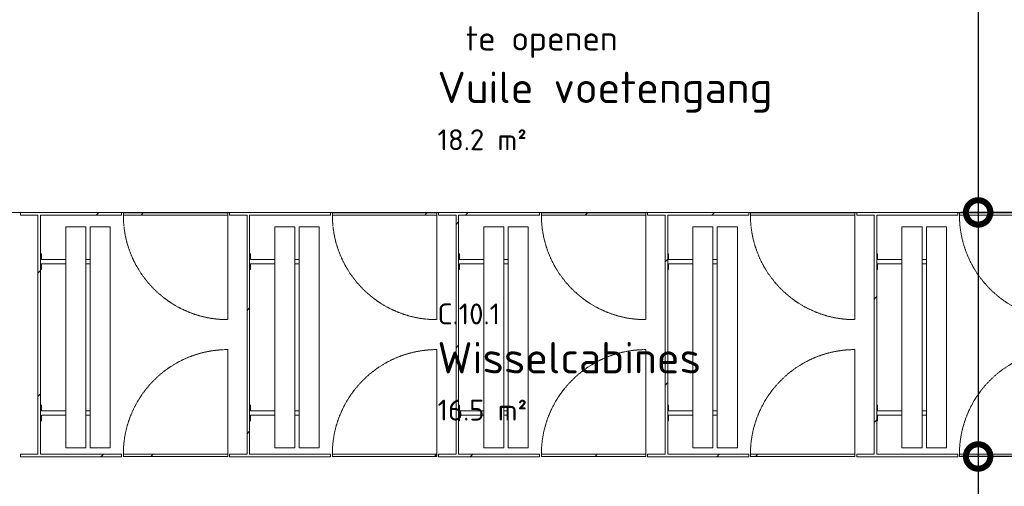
# Model space of a CAD drawing. Header units: millimetres. Extents: x 2016 to 102618, y -16590 to 68005.
# Tile 144 of 256: x 50445 to 56097, y 19629 to 22305. Entities that reach past the tile are written whole.
import ezdxf

# ---------------------------------------------------------------- set-up
doc = ezdxf.new("R2010")
doc.units = ezdxf.units.MM
doc.linetypes.add('Hidden', pattern=[6.5, 4.5, -2])
for name, color, linetype, lineweight in [('A-ANNO-DIMS', 211, 'Continuous', 9), ('A-AREA-IDEN', 2, 'Continuous', 9), ('A-DOOR', 31, 'Continuous', 13), ('A-DOOR-HDLN', 31, 'Hidden', 9), ('A-DOOR-OPNG', 31, 'Continuous', 18), ('A-FLOR', 192, 'Continuous', 13), ('A-WALL-FNSH', 113, 'Continuous', 25), ('A-WALL-PATT', 111, 'Continuous', 25), ('G-ANNO-TEXT', 231, 'Continuous', 9), ('I-FURN', 30, 'Continuous', 13)]:
    doc.layers.add(name, color=color, linetype=linetype, lineweight=lineweight)
doc.styles.add('ISOCPEUR_2', font='isocpeur.ttf', dxfattribs={"height": 180})
doc.styles.add('ISOCPEUR_3', font='isocpeur.ttf', dxfattribs={"height": 140})
doc.styles.add('ISOCPEUR_4', font='isocpeur.ttf', dxfattribs={"height": 120})
doc.dimstyles.new('00_VCS_maatvoering_1_8', dxfattribs={"dimscale": 304.8, "dimtxt": 179.276612, "dimasz": 0.918635, "dimexe": 0.328084, "dimexo": 0.0625, "dimgap": 0.164042, "dimtad": 1, "dimdec": 0, "dimzin": 0, "dimdsep": 46, "dimtxsty": 'ISOCPEUR_2', "dimblk1": 'DOTSMALL', "dimblk2": 'DOTSMALL', "dimsah": 1, "dimcen": 0.09, "dimdle": 0.328084, "dimadec": 0, "dimazin": 0, "dimtfac": 1, "dimtdec": 4, "dimtix": 1, "dimtmove": 0, "dimatfit": 3, "dimfxl": 0.328084, "dimfxlon": 1, "dimtvp": 1, "dimtolj": 1, "dimtzin": 0, "dimarcsym": 2})
pattern_1 = [(45, (0, 0), (-353.5534, 353.5534), [])]

# ---------------------------------------------------------------- blocks, each defined once
blk = doc.blocks.new('84_06_zitbank kleedcabine - 84_06_zitbank kleedcabine-1616408-00 Begane grond')
at = {"layer": 'I-FURN'}
for p, q in [((205, 0), (205, -5.1)), ((205, -5.1), (237.5, -5.1)), ((237.5, -145.2), (237.5, -5.1)), ((262.5, -5.1), (262.5, -145)), ((262.5, -5.1), (295, -5.1)), ((295, -5.1), (295, 0)), ((1073.2, 0), (1073.2, -5.1)), ((1073.2, -5.1), (1105.7, -5.1)), ((1105.7, -145), (1105.7, -5.1)), ((1130.7, -5.1), (1130.7, -145)), ((1130.7, -5.1), (1163.2, -5.1)), ((1163.2, -5.1), (1163.2, 0)), ((1318.2, -145), (50, -145)), ((50, -150), (50, -145)), ((50, -255), (50, -150)), ((1318.2, -145), (1318.2, -150)), ((1318.2, -150), (1318.2, -255)), ((50, -260), (50, -255)), ((50, -260), (1318.2, -260)), ((237.5, -285.2), (237.5, -259.8)), ((262.5, -260), (262.5, -285)), ((1105.7, -285), (1105.7, -260)), ((1130.7, -260), (1130.7, -285)), ((1318.2, -255), (1318.2, -260)), ((1318.2, -285), (50, -285)), ((50, -290), (50, -285)), ((50, -395), (50, -290)), ((1318.2, -285), (1318.2, -290)), ((1318.2, -290), (1318.2, -395)), ((50, -400), (50, -395)), ((1318.2, -395), (1318.2, -400)), ((50, -400), (1318.2, -400))]:
    blk.add_line(p, q, dxfattribs=at)
blk = doc.blocks.new('32_0_sanitairdeur_HPL - b 600 x h 2202 hout-V63-00 Begane grond')
at = {"layer": 'A-DOOR-OPNG', "lineweight": 5}
h = blk.add_hatch(dxfattribs=at)
h.set_pattern_fill('FP_83', color=256, style=0, pattern_type=2)
h.set_pattern_definition([(45, (-52540, -21192.5), (-353.5534, 353.5534), [])])
h.paths.add_polyline_path([(300, -7.5), (300, 5.5), (-300, 5.5), (-300, -7.5)], flags=0)
at = {"layer": 'A-DOOR', "lineweight": 18}
for p, q in [((-300, 5.5), (300, 5.5)), ((-300, -7.5), (-300, 5.5)), ((300, 5.5), (300, -7.5)), ((300, -7.5), (-300, -7.5))]:
    blk.add_line(p, q, dxfattribs=at)
at = {"layer": 'A-DOOR-HDLN'}
blk.add_line((300, -7.5), (300, -607.6), dxfattribs=at)
blk.add_arc((300.1, -7.5), 600.1, 180, 269.9958, dxfattribs=at)
at = {"layer": 'A-DOOR-OPNG'}
blk.add_line((-300, -7.5), (300, -7.5), dxfattribs=at)
blk = doc.blocks.new('32_0_sanitairdeur_HPL - b 600 x h 2202 hout-V64-00 Begane grond')
at = {"layer": 'A-DOOR-OPNG', "lineweight": 5}
h = blk.add_hatch(dxfattribs=at)
h.set_pattern_fill('FP_84', color=256, style=0, pattern_type=2)
h.set_pattern_definition([(45, (-52540, -19805.5), (-353.5534, 353.5534), [])])
h.paths.add_polyline_path([(300, -5.5), (300, 7.5), (-300, 7.5), (-300, -5.5)], flags=0)
at = {"layer": 'A-DOOR', "lineweight": 18}
for p, q in [((300, 7.5), (-300, 7.5)), ((-300, 7.5), (-300, -5.5)), ((300, -5.5), (300, 7.5)), ((-300, -5.5), (300, -5.5))]:
    blk.add_line(p, q, dxfattribs=at)
at = {"layer": 'A-DOOR-HDLN'}
blk.add_line((300, 7.5), (300, 607.6), dxfattribs=at)
blk.add_arc((300.1, 7.5), 600.1, 90.0042, 180, dxfattribs=at)
at = {"layer": 'A-DOOR-OPNG'}
blk.add_line((-300, 7.5), (300, 7.5), dxfattribs=at)
blk = doc.blocks.new('32_0_sanitairdeur_HPL - b 600 x h 2202 hout-V65-00 Begane grond')
at = {"layer": 'A-DOOR-OPNG', "lineweight": 5}
h = blk.add_hatch(dxfattribs=at)
h.set_pattern_fill('FP_85', color=256, style=0, pattern_type=2)
h.set_pattern_definition([(45, (-53740, -21192.5), (-353.5534, 353.5534), [])])
h.paths.add_polyline_path([(155.3, -7.5), (300, -7.5), (300, 5.5), (-300, 5.5), (-300, -7.5)], flags=0)
at = {"layer": 'A-DOOR', "lineweight": 18}
for p, q in [((-300, 5.5), (300, 5.5)), ((-300, -7.5), (-300, 5.5)), ((300, 5.5), (300, -7.5)), ((300, -7.5), (-300, -7.5))]:
    blk.add_line(p, q, dxfattribs=at)
at = {"layer": 'A-DOOR-HDLN'}
blk.add_line((300, -7.5), (300, -607.6), dxfattribs=at)
blk.add_arc((300.1, -7.5), 600.1, 180, 269.9958, dxfattribs=at)
at = {"layer": 'A-DOOR-OPNG'}
blk.add_line((-300, -7.5), (300, -7.5), dxfattribs=at)
blk = doc.blocks.new('32_0_sanitairdeur_HPL - b 600 x h 2202 hout-V66-00 Begane grond')
at = {"layer": 'A-DOOR-OPNG', "lineweight": 5}
h = blk.add_hatch(dxfattribs=at)
h.set_pattern_fill('FP_86', color=256, style=0, pattern_type=2)
h.set_pattern_definition([(45, (-53740, -19805.5), (-353.5534, 353.5534), [])])
h.paths.add_polyline_path([(155.3, -5.5), (300, -5.5), (300, 7.5), (-300, 7.5), (-300, -5.5)], flags=0)
at = {"layer": 'A-DOOR', "lineweight": 18}
for p, q in [((300, 7.5), (-300, 7.5)), ((-300, 7.5), (-300, -5.5)), ((300, -5.5), (300, 7.5)), ((-300, -5.5), (300, -5.5))]:
    blk.add_line(p, q, dxfattribs=at)
at = {"layer": 'A-DOOR-HDLN'}
blk.add_line((300, 7.5), (300, 607.6), dxfattribs=at)
blk.add_arc((300.1, 7.5), 600.1, 90.0042, 180, dxfattribs=at)
at = {"layer": 'A-DOOR-OPNG'}
blk.add_line((-300, 7.5), (300, 7.5), dxfattribs=at)
blk = doc.blocks.new('84_06_zitbank kleedcabine - 84_06_zitbank kleedcabine-V67-00 Begane grond')
at = {"layer": 'I-FURN'}
for p, q in [((205, 0), (205, -5.1)), ((205, -5.1), (237.5, -5.1)), ((237.5, -145.1), (237.5, -5.1)), ((262.5, -5.1), (262.5, -145)), ((262.5, -5.1), (295, -5.1)), ((295, -5.1), (295, 0)), ((1073.2, 0), (1073.2, -5.1)), ((1073.2, -5.1), (1105.7, -5.1)), ((1105.7, -145), (1105.7, -5.1)), ((1130.7, -5.1), (1130.7, -145)), ((1130.7, -5.1), (1163.2, -5.1)), ((1163.2, -5.1), (1163.2, 0)), ((1318.2, -145), (50, -145)), ((50, -150), (50, -145)), ((50, -255), (50, -150)), ((1318.2, -145), (1318.2, -150)), ((1318.2, -150), (1318.2, -255)), ((50, -260), (50, -255)), ((50, -260), (1318.2, -260)), ((237.5, -285.2), (237.5, -259.8)), ((262.5, -260), (262.5, -285)), ((1105.7, -285), (1105.7, -260)), ((1130.7, -260), (1130.7, -285)), ((1318.2, -255), (1318.2, -260)), ((1318.2, -285), (50, -285)), ((50, -290), (50, -285)), ((50, -395), (50, -290)), ((1318.2, -285), (1318.2, -290)), ((1318.2, -290), (1318.2, -395)), ((50, -400), (50, -395)), ((1318.2, -395), (1318.2, -400)), ((50, -400), (1318.2, -400))]:
    blk.add_line(p, q, dxfattribs=at)
blk = doc.blocks.new('32_0_sanitairdeur_HPL - b 600 x h 2202 hout-V68-00 Begane grond')
at = {"layer": 'A-DOOR-OPNG', "lineweight": 5}
h = blk.add_hatch(dxfattribs=at)
h.set_pattern_fill('FP_87', color=256, style=0, pattern_type=2)
h.set_pattern_definition([(45, (-51340, -21192.5), (-353.5534, 353.5534), [])])
h.paths.add_polyline_path([(-13.3, -7.5), (300, -7.5), (300, 5.5), (-300, 5.5), (-300, -7.5)], flags=0)
at = {"layer": 'A-DOOR', "lineweight": 18}
for p, q in [((-300, 5.5), (300, 5.5)), ((-300, -7.5), (-300, 5.5)), ((300, 5.5), (300, -7.5)), ((300, -7.5), (-300, -7.5))]:
    blk.add_line(p, q, dxfattribs=at)
at = {"layer": 'A-DOOR-HDLN'}
blk.add_line((300, -7.5), (300, -607.6), dxfattribs=at)
blk.add_arc((300.1, -7.5), 600.1, 180, 269.9958, dxfattribs=at)
at = {"layer": 'A-DOOR-OPNG'}
blk.add_line((-300, -7.5), (300, -7.5), dxfattribs=at)
blk = doc.blocks.new('32_0_sanitairdeur_HPL - b 600 x h 2202 hout-V71-00 Begane grond')
at = {"layer": 'A-DOOR-OPNG', "lineweight": 5}
h = blk.add_hatch(dxfattribs=at)
h.set_pattern_fill('FP_90', color=256, style=0, pattern_type=2)
h.set_pattern_definition([(45, (-51340, -19805.5), (-353.5534, 353.5534), [])])
h.paths.add_polyline_path([(66.4, -5.5), (300, -5.5), (300, 7.5), (-300, 7.5), (-300, -5.5)], flags=0)
at = {"layer": 'A-DOOR', "lineweight": 18}
for p, q in [((300, 7.5), (-300, 7.5)), ((-300, 7.5), (-300, -5.5)), ((300, -5.5), (300, 7.5)), ((-300, -5.5), (300, -5.5))]:
    blk.add_line(p, q, dxfattribs=at)
at = {"layer": 'A-DOOR-HDLN'}
blk.add_line((300, 7.5), (300, 607.6), dxfattribs=at)
blk.add_arc((300.1, 7.5), 600.1, 90.0042, 180, dxfattribs=at)
at = {"layer": 'A-DOOR-OPNG'}
blk.add_line((-300, 7.5), (300, 7.5), dxfattribs=at)
blk = doc.blocks.new('32_0_sanitairdeur_HPL - b 600 x h 2202 hout-V72-00 Begane grond')
at = {"layer": 'A-DOOR-OPNG', "lineweight": 5}
h = blk.add_hatch(dxfattribs=at)
h.set_pattern_fill('FP_91', color=256, style=0, pattern_type=2)
h.set_pattern_definition([(45, (-54940, -19805.5), (-353.5534, 353.5534), [])])
h.paths.add_polyline_path([(-300, -5.5), (300, -5.5), (300, 7.5), (-300, 7.5), (-300, 4.2)], flags=0)
at = {"layer": 'A-DOOR', "lineweight": 18}
for p, q in [((300, 7.5), (-300, 7.5)), ((-300, 7.5), (-300, -5.5)), ((300, -5.5), (300, 7.5)), ((-300, -5.5), (300, -5.5))]:
    blk.add_line(p, q, dxfattribs=at)
at = {"layer": 'A-DOOR-HDLN'}
blk.add_line((300, 7.5), (300, 607.6), dxfattribs=at)
blk.add_arc((300.1, 7.5), 600.1, 90.0042, 180, dxfattribs=at)
at = {"layer": 'A-DOOR-OPNG'}
blk.add_line((-300, 7.5), (300, 7.5), dxfattribs=at)
blk = doc.blocks.new('32_0_sanitairdeur_HPL - b 600 x h 2202 hout-V73-00 Begane grond')
at = {"layer": 'A-DOOR-OPNG', "lineweight": 5}
h = blk.add_hatch(dxfattribs=at)
h.set_pattern_fill('FP_92', color=256, style=0, pattern_type=2)
h.set_pattern_definition([(45, (-56140, -19805.5), (-353.5534, 353.5534), [])])
h.paths.add_polyline_path([(244.2, -5.5), (300, -5.5), (300, 7.5), (-300, 7.5), (-300, -5.5)], flags=0)
at = {"layer": 'A-DOOR', "lineweight": 18}
for p, q in [((300, 7.5), (-300, 7.5)), ((-300, 7.5), (-300, -5.5)), ((300, -5.5), (300, 7.5)), ((-300, -5.5), (300, -5.5))]:
    blk.add_line(p, q, dxfattribs=at)
at = {"layer": 'A-DOOR-HDLN'}
blk.add_line((300, 7.5), (300, 607.6), dxfattribs=at)
blk.add_arc((300.1, 7.5), 600.1, 90.0042, 180, dxfattribs=at)
at = {"layer": 'A-DOOR-OPNG'}
blk.add_line((-300, 7.5), (300, 7.5), dxfattribs=at)
blk = doc.blocks.new('32_0_sanitairdeur_HPL - b 600 x h 2202 hout-V78-00 Begane grond')
at = {"layer": 'A-DOOR-OPNG', "lineweight": 5}
h = blk.add_hatch(dxfattribs=at)
h.set_pattern_fill('FP_96', color=256, style=0, pattern_type=2)
h.set_pattern_definition([(45, (-54940, -21192.5), (-353.5534, 353.5534), [])])
h.paths.add_polyline_path([(-215.1, -7.5), (300, -7.5), (300, 5.5), (-300, 5.5), (-300, -7.5)], flags=0)
at = {"layer": 'A-DOOR', "lineweight": 18}
for p, q in [((-300, 5.5), (300, 5.5)), ((-300, -7.5), (-300, 5.5)), ((300, 5.5), (300, -7.5)), ((300, -7.5), (-300, -7.5))]:
    blk.add_line(p, q, dxfattribs=at)
at = {"layer": 'A-DOOR-HDLN'}
blk.add_line((300, -7.5), (300, -607.6), dxfattribs=at)
blk.add_arc((300.1, -7.5), 600.1, 180, 269.9958, dxfattribs=at)
at = {"layer": 'A-DOOR-OPNG'}
blk.add_line((-300, -7.5), (300, -7.5), dxfattribs=at)
blk = doc.blocks.new('32_0_sanitairdeur_HPL - b 600 x h 2202 hout-V79-00 Begane grond')
at = {"layer": 'A-DOOR-OPNG', "lineweight": 5}
h = blk.add_hatch(dxfattribs=at)
h.set_pattern_fill('FP_97', color=256, style=0, pattern_type=2)
h.set_pattern_definition([(45, (-56140, -21192.5), (-353.5534, 353.5534), [])])
h.paths.add_polyline_path([(244.2, -7.5), (300, -7.5), (300, 5.5), (-300, 5.5), (-300, -7.5)], flags=0)
at = {"layer": 'A-DOOR', "lineweight": 18}
for p, q in [((-300, 5.5), (300, 5.5)), ((-300, -7.5), (-300, 5.5)), ((300, 5.5), (300, -7.5)), ((300, -7.5), (-300, -7.5))]:
    blk.add_line(p, q, dxfattribs=at)
at = {"layer": 'A-DOOR-HDLN'}
blk.add_line((300, -7.5), (300, -607.6), dxfattribs=at)
blk.add_arc((300.1, -7.5), 600.1, 180, 269.9958, dxfattribs=at)
at = {"layer": 'A-DOOR-OPNG'}
blk.add_line((-300, -7.5), (300, -7.5), dxfattribs=at)
blk = doc.blocks.new('_DotSmall')
at = {"color": 0, "linetype": 'ByBlock', "const_width": 0.5}
blk.add_lwpolyline([(-0.0625, 0, 1), (0.0625, 0, 1)], format="xyb", close=True, dxfattribs=at)

msp = doc.modelspace()

# ---------------------------------------------------------------- hatches: boundary and pattern name
at = {"layer": 'A-WALL-PATT', "lineweight": 5}
h = msp.add_hatch(dxfattribs=at)
h.set_pattern_fill('FP_31', color=256, style=0, pattern_type=2)
h.set_pattern_definition(pattern_1)
h.paths.add_polyline_path([(58850, 21185), (59430, 21185), (59430, 21200), (58850, 21200)], flags=0)
h.paths.add_polyline_path([(60532.4, 21185), (60660, 21185), (60660, 21200), (60050, 21200), (60050, 21185), (60455, 21185)], flags=0)
h.paths.add_polyline_path([(61440, 21185), (61440, 21200), (61280, 21200), (61280, 21185), (61420, 21185)], flags=0)
h.paths.add_polyline_path([(50576.7, 21185), (51030, 21185), (51030, 21200), (50450, 21200), (50450, 21185), (50565, 21185)], flags=0)
h.paths.add_polyline_path([(49747.1, 21185), (49830, 21185), (49830, 21200), (49365, 21200), (49365.1, 21185), (49655, 21185)], flags=0)
h.paths.add_polyline_path([(51650, 21185), (52230, 21185), (52230, 21200), (51650, 21200)], flags=0)
h.paths.add_polyline_path([(58055, 21185), (58230, 21185), (58230, 21200), (57650, 21200), (57650, 21185), (58043.5, 21185)], flags=0)
h.paths.add_polyline_path([(55515, 21185), (55830, 21185), (55830, 21200), (55250, 21200), (55250, 21185), (55365, 21185)], flags=0)
h.paths.add_polyline_path([(52850, 21185), (53430, 21185), (53430, 21200), (52850, 21200)], flags=0)
h.paths.add_polyline_path([(56855, 21185), (57030, 21185), (57030, 21200), (56450, 21200), (56450, 21185), (56820, 21185)], flags=0)
h.paths.add_polyline_path([(54050, 21185), (54630, 21185), (54630, 21200), (54050, 21200)], flags=0)
h = msp.add_hatch(dxfattribs=at)
h.set_pattern_fill('FP_31', color=256, style=0, pattern_type=2)
h.set_pattern_definition(pattern_1)
h.paths.add_polyline_path([(50565, 19813), (50565, 21185), (50550, 21185), (50550, 19813)], flags=0)
h = msp.add_hatch(dxfattribs=at)
h.set_pattern_fill('FP_31', color=256, style=0, pattern_type=2)
h.set_pattern_definition(pattern_1)
h.paths.add_polyline_path([(51765, 19813), (51765, 21185), (51750, 21185), (51750, 19813)], flags=0)
h = msp.add_hatch(dxfattribs=at)
h.set_pattern_fill('FP_31', color=256, style=0, pattern_type=2)
h.set_pattern_definition(pattern_1)
h.paths.add_polyline_path([(52965, 19813), (52965, 21185), (52950, 21185), (52950, 19813)], flags=0)
h = msp.add_hatch(dxfattribs=at)
h.set_pattern_fill('FP_31', color=256, style=0, pattern_type=2)
h.set_pattern_definition(pattern_1)
h.paths.add_polyline_path([(54150, 19813), (54165, 19813), (54165, 21185), (54150, 21185), (54150, 19938.9)], flags=0)
h = msp.add_hatch(dxfattribs=at)
h.set_pattern_fill('FP_31', color=256, style=0, pattern_type=2)
h.set_pattern_definition(pattern_1)
h.paths.add_polyline_path([(55365, 19813), (55365, 21185), (55350, 21185), (55350, 19813)], flags=0)
h = msp.add_hatch(dxfattribs=at)
h.set_pattern_fill('FP_31', color=256, style=0, pattern_type=2)
h.set_pattern_definition(pattern_1)
h.paths.add_polyline_path([(60560, 19798), (60660, 19798), (60660, 19813), (60050, 19813), (60050, 19798), (60532.4, 19798)], flags=0)
h.paths.add_polyline_path([(47915, 19798), (47915, 19813), (47515, 19813), (47515, 19798)], flags=0)
h.paths.add_polyline_path([(48917.4, 19798), (49830, 19798), (49830, 19813), (48535, 19813), (48535, 19798)], flags=0)
h.paths.add_polyline_path([(50450, 19798), (51030, 19798), (51030, 19813), (50450, 19813)], flags=0)
h.paths.add_polyline_path([(59255, 19798), (59430, 19798), (59430, 19813), (58850, 19813), (58850, 19798), (59220, 19798)], flags=0)
h.paths.add_polyline_path([(58055, 19798), (58230, 19798), (58230, 19813), (57650, 19813), (57650, 19798), (58043.5, 19798)], flags=0)
h.paths.add_polyline_path([(51650, 19798), (52230, 19798), (52230, 19813), (51650, 19813)], flags=0)
h.paths.add_polyline_path([(56855, 19798), (57030, 19798), (57030, 19813), (56450, 19813), (56450, 19798), (56820, 19798)], flags=0)
h.paths.add_polyline_path([(52850, 19798), (53430, 19798), (53430, 19813), (52850, 19813)], flags=0)
h.paths.add_polyline_path([(55655, 19798), (55830, 19798), (55830, 19813), (55250, 19813), (55250, 19798), (55620, 19798)], flags=0)
h.paths.add_polyline_path([(54050, 19798), (54630, 19798), (54630, 19813), (54050, 19813)], flags=0)
h.paths.add_polyline_path([(61438.5, 19798), (61440, 19798), (61440, 19813), (61280, 19813), (61280, 19798), (61420, 19798)], flags=0)

# ---------------------------------------------------------------- linework, layer by layer
at = {"layer": 'A-FLOR'}
for p, q in [((50450, 21200), (49830, 21200)), ((51650, 21200), (51030, 21200)), ((52850, 21200), (52230, 21200)), ((54050, 21200), (53430, 21200)), ((55250, 21200), (54630, 21200)), ((56450, 21200), (55830, 21200))]:
    msp.add_line(p, q, dxfattribs=at)
at = {"layer": 'A-WALL-FNSH', "color": 10, "lineweight": 9}
for p, q in [((51030, 21200), (50450, 21200)), ((50450, 21200), (50450, 21185)), ((51030, 21185), (51030, 21200)), ((52230, 21200), (51650, 21200)), ((51650, 21200), (51650, 21185)), ((52230, 21185), (52230, 21200)), ((53430, 21200), (52850, 21200)), ((52850, 21200), (52850, 21185)), ((53430, 21185), (53430, 21200)), ((54630, 21200), (54050, 21200)), ((54050, 21200), (54050, 21185)), ((54630, 21185), (54630, 21200)), ((55830, 21200), (55250, 21200)), ((55250, 21200), (55250, 21185)), ((55830, 21185), (55830, 21200)), ((50450, 21185), (50550, 21185)), ((50550, 21185), (50550, 19813)), ((50565, 21185), (51030, 21185)), ((50565, 19813), (50565, 21185)), ((51650, 21185), (51750, 21185)), ((51750, 21185), (51750, 19813)), ((51765, 21185), (52230, 21185)), ((51765, 19813), (51765, 21185)), ((52850, 21185), (52950, 21185)), ((52950, 21185), (52950, 19813)), ((52965, 21185), (53430, 21185)), ((52965, 19813), (52965, 21185)), ((54050, 21185), (54150, 21185)), ((54150, 21185), (54150, 19813)), ((54165, 21185), (54630, 21185)), ((54165, 19813), (54165, 21185)), ((55250, 21185), (55350, 21185)), ((55350, 21185), (55350, 19813)), ((55365, 21185), (55830, 21185)), ((55365, 19813), (55365, 21185)), ((50550, 19813), (50450, 19813)), ((50450, 19813), (50450, 19798)), ((50450, 19798), (51030, 19798)), ((51030, 19813), (50565, 19813)), ((51030, 19798), (51030, 19813)), ((51750, 19813), (51650, 19813)), ((51650, 19813), (51650, 19798)), ((51650, 19798), (52230, 19798)), ((52230, 19813), (51765, 19813)), ((52230, 19798), (52230, 19813)), ((52950, 19813), (52850, 19813)), ((52850, 19813), (52850, 19798)), ((52850, 19798), (53430, 19798)), ((53430, 19813), (52965, 19813)), ((53430, 19798), (53430, 19813)), ((54150, 19813), (54050, 19813)), ((54050, 19813), (54050, 19798)), ((54050, 19798), (54630, 19798)), ((54630, 19813), (54165, 19813)), ((54630, 19798), (54630, 19813)), ((55350, 19813), (55250, 19813)), ((55250, 19813), (55250, 19798)), ((55250, 19798), (55830, 19798)), ((55830, 19813), (55365, 19813)), ((55830, 19798), (55830, 19813))]:
    msp.add_line(p, q, dxfattribs=at)

# ---------------------------------------------------------------- block references
at = {"layer": 'A-DOOR'}
for name, p in [('32_0_sanitairdeur_HPL - b 600 x h 2202 hout-V68-00 Begane grond', (51340, 21192.5)), ('32_0_sanitairdeur_HPL - b 600 x h 2202 hout-V63-00 Begane grond', (52540, 21192.5)), ('32_0_sanitairdeur_HPL - b 600 x h 2202 hout-V65-00 Begane grond', (53740, 21192.5)), ('32_0_sanitairdeur_HPL - b 600 x h 2202 hout-V78-00 Begane grond', (54940, 21192.5)), ('32_0_sanitairdeur_HPL - b 600 x h 2202 hout-V79-00 Begane grond', (56140, 21192.5)), ('32_0_sanitairdeur_HPL - b 600 x h 2202 hout-V71-00 Begane grond', (51340, 19805.5)), ('32_0_sanitairdeur_HPL - b 600 x h 2202 hout-V64-00 Begane grond', (52540, 19805.5)), ('32_0_sanitairdeur_HPL - b 600 x h 2202 hout-V66-00 Begane grond', (53740, 19805.5)), ('32_0_sanitairdeur_HPL - b 600 x h 2202 hout-V72-00 Begane grond', (54940, 19805.5)), ('32_0_sanitairdeur_HPL - b 600 x h 2202 hout-V73-00 Begane grond', (56140, 19805.5))]:
    msp.add_blockref(name, p, dxfattribs=at)
at = {"layer": 'I-FURN', "rotation": 90.00000000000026}
for name, p in [('84_06_zitbank kleedcabine - 84_06_zitbank kleedcabine-1616408-00 Begane grond', (50565, 19799.8)), ('84_06_zitbank kleedcabine - 84_06_zitbank kleedcabine-1616408-00 Begane grond', (51765, 19799.8)), ('84_06_zitbank kleedcabine - 84_06_zitbank kleedcabine-1616408-00 Begane grond', (52965, 19799.8)), ('84_06_zitbank kleedcabine - 84_06_zitbank kleedcabine-V67-00 Begane grond', (54165, 19799.8)), ('84_06_zitbank kleedcabine - 84_06_zitbank kleedcabine-1616408-00 Begane grond', (55365, 19799.8))]:
    msp.add_blockref(name, p, dxfattribs=at)

# ---------------------------------------------------------------- texts
at = {"layer": 'A-AREA-IDEN', "attachment_point": 1}
for s, insert, char_height, width, style in [('Vuile voetengang', (52843.7, 22007.1), 180, 2300.843, 'ISOCPEUR_2'), ('18.2 m²', (52843.7, 21676.8), 120, 641.35, 'ISOCPEUR_4'), ('C.10.1', (52843.7, 20677.7), 120, 448.945, 'ISOCPEUR_4'), ('Wisselcabines', (52843.7, 20456.3), 180, 1811.814, 'ISOCPEUR_2'), ('16.5 m²', (52843.7, 20126), 120, 641.35, 'ISOCPEUR_4')]:
    msp.add_mtext(s, dxfattribs=dict(at, insert=insert, char_height=char_height, width=width, style=style))
at = {"layer": 'G-ANNO-TEXT', "color": 7, "insert": (53005.2, 22268.6), "char_height": 140, "width": 978.059, "attachment_point": 1, "style": 'ISOCPEUR_3'}
msp.add_mtext('te openen', dxfattribs=at)

# ---------------------------------------------------------------- dimensions: what is measured, and where the dimension line sits
at = {"layer": 'A-ANNO-DIMS'}
for base, p1, p2, override in [((55947.3, 21200), (56047.3, 22700), (56047.3, 21200), {"dimpost": '<>', "dimfxl": 1500}), ((55947.3, 19800), (56047.3, 21200), (56047.3, 19800), {"dimpost": '<>', "dimfxl": 1400}), ((55947.3, 18300), (56047.3, 19800), (56047.3, 18300), {"dimpost": '<>', "dimfxl": 1500})]:
    msp.add_linear_dim(base=base, p1=p1, p2=p2, angle=90, dimstyle='00_VCS_maatvoering_1_8', override=override, dxfattribs=at).render()

doc.saveas('drawing.dxf')
